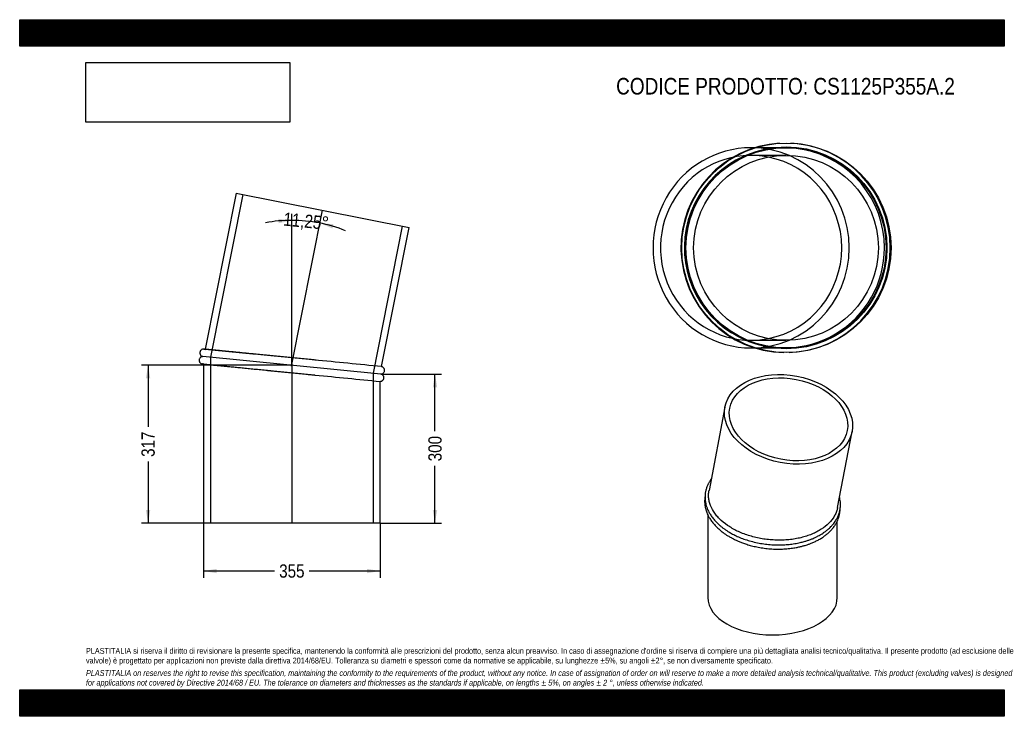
# Model space of a CAD drawing. Header units: millimetres. Extents: x 0 to 1980, y 0 to 1400.
import ezdxf
from ezdxf.enums import TextEntityAlignment as Align
from ezdxf.lldxf.tags import DXFTag

# ---------------------------------------------------------------- set-up
doc = ezdxf.new("R2010")
doc.units = ezdxf.units.MM
doc.header["$LTSCALE"] = 6.666667
doc.layers.add('Default', color=7, linetype='Continuous')
doc.layers.add('TUBO_X_GOMITO_11', color=7, linetype='Continuous')
doc.styles.add('SEACAD_Arial_Narrow', font='ARIALN.TTF')
tags = doc.linetypes.add('CENTER2', pattern=[28.575, 19.05, -3.175, 3.175, -3.175]).pattern_tags.tags
tags[10:11] = [DXFTag(74, 4), DXFTag(75, 0), DXFTag(340, '0'), DXFTag(46, 0.0), DXFTag(50, 0.0), DXFTag(44, 0.0), DXFTag(45, 0.0)]
tags[8:9] = [DXFTag(74, 4), DXFTag(75, 0), DXFTag(340, '0'), DXFTag(46, 0.0), DXFTag(50, 0.0), DXFTag(44, 0.0), DXFTag(45, 0.0)]
tags[6:7] = [DXFTag(74, 4), DXFTag(75, 0), DXFTag(340, '0'), DXFTag(46, 0.0), DXFTag(50, 0.0), DXFTag(44, 0.0), DXFTag(45, 0.0)]
tags[4:5] = [DXFTag(74, 4), DXFTag(75, 0), DXFTag(340, '0'), DXFTag(46, 0.0), DXFTag(50, 0.0), DXFTag(44, 0.0), DXFTag(45, 0.0)]
tags = doc.linetypes.add('HIDDEN2', pattern=[4.7625, 3.175, -1.5875]).pattern_tags.tags
tags[6:7] = [DXFTag(74, 4), DXFTag(75, 0), DXFTag(340, '0'), DXFTag(46, 0.0), DXFTag(50, 0.0), DXFTag(44, 0.0), DXFTag(45, 0.0)]
tags[4:5] = [DXFTag(74, 4), DXFTag(75, 0), DXFTag(340, '0'), DXFTag(46, 0.0), DXFTag(50, 0.0), DXFTag(44, 0.0), DXFTag(45, 0.0)]
doc.dimstyles.new('Plastitalia', dxfattribs={"dimtxt": 26.666667, "dimasz": 26.666667, "dimexe": 13.333333, "dimexo": 0, "dimgap": 6.666667, "dimtad": 0, "dimdec": 0, "dimtxsty": 'SEACAD_Arial_Narrow', "dimblk1": '_SE_FILLED', "dimblk2": '_SE_FILLED', "dimsah": 1, "dimcen": 13.333333, "dimadec": 0, "dimazin": 0, "dimtfac": 0.8, "dimtdec": 1, "dimtmove": 0, "dimatfit": 3, "dimfxl": 1, "dimtolj": 1, "dimarcsym": 0})
picture_1 = doc.add_image_def('image1.jpg', size_in_pixel=(4302, 1260))

# ---------------------------------------------------------------- blocks, each defined once
blk = doc.blocks.new('SEANNOT_GROUP')
at = {"layer": 'Default', "color": 7, "linetype": 'CENTER2'}
blk.add_line((547.3, 707.4), (547.3, 388.1), dxfattribs=at)
blk = doc.blocks.new('SEANNOT_GROUP1')
at = {"layer": 'Default', "color": 7, "linetype": 'CENTER2'}
blk.add_line((546.9, 703.6), (609.2, 1016.9), dxfattribs=at)
blk = doc.blocks.new('SE')
at = {"layer": 'TUBO_X_GOMITO_11', "color": 7, "linetype": 'Continuous'}
for p, q in [((435.1, 1051.5), (372.7, 737.8)), ((435.1, 1051.5), (783.3, 982.3)), ((727.7, 702.8), (783.3, 982.3)), ((726.2, 687.9), (368.3, 723.2)), ((726.2, 687.9), (368.3, 723.2)), ((369.8, 708), (369.8, 388.1)), ((724.8, 388.1), (724.8, 673.1)), ((724.8, 388.1), (369.8, 388.1))]:
    blk.add_line(p, q, dxfattribs=at)
at = {"layer": 'TUBO_X_GOMITO_11', "color": 7, "linetype": 'HIDDEN2'}
for p, q in [((448.5, 1048.9), (383.4, 721.7)), ((711.2, 689.4), (770, 984.9)), ((372.7, 737.8), (372.6, 737.5)), ((383.4, 721.7), (383.4, 388.1)), ((369.8, 708.3), (369.8, 708)), ((711.2, 388.1), (711.2, 689.4))]:
    blk.add_line(p, q, dxfattribs=at)
for centre, start, end in [((-10189.8, -109230.9), 84.399173, 84.513578), ((11464, 110624.2), 264.236422, 264.353497)]:
    blk.add_arc(centre, 110474.4, start, end, dxfattribs=at)
at = {"layer": 'TUBO_X_GOMITO_11', "color": 7, "linetype": 'Continuous'}
for centre, start, end in [((-10189.8, -109230.9), 84.328557, 84.399173), ((11464, 110624.2), 264.353497, 264.421443)]:
    blk.add_arc(centre, 110474.4, start, end, dxfattribs=at)
for points, knots in [([(370.4, 738), (369.9, 738), (368.9, 738), (367.3, 737.7), (365.9, 737), (364.4, 735.9), (363.3, 734.4), (362.5, 732.5), (362.2, 730.8), (362.4, 729), (362.9, 727.4), (363.8, 725.8), (365.1, 724.5), (366.7, 723.6), (367.7, 723.3), (368.3, 723.2)], [0, 0, 0, 0, 0.067377, 0.137549, 0.207341, 0.27317, 0.379965, 0.448259, 0.545485, 0.611252, 0.685908, 0.766111, 0.84774, 0.926748, 1, 1, 1, 1]), ([(592.3, 716.1), (589.9, 716.4), (583.6, 717), (571.8, 718.2), (557.8, 719.5), (543.6, 720.9), (529.4, 722.3), (515.4, 723.7), (501.6, 725.1), (488.3, 726.4), (475.6, 727.6), (463.7, 728.8), (454.5, 729.7), (447.5, 730.4), (442.5, 730.9), (437.4, 731.4), (432.1, 731.9), (426.3, 732.5), (420.2, 733.1), (413.7, 733.7), (407.5, 734.3), (401.8, 734.9), (396.6, 735.4), (391.5, 735.9), (386.6, 736.4), (382.2, 736.8), (378.3, 737.2), (375, 737.5), (372.5, 737.8), (370.8, 738), (370.5, 738), (370.4, 738)], [0, 0, 0, 0, 0.020436, 0.064271, 0.108104, 0.151941, 0.19578, 0.239618, 0.283452, 0.326986, 0.36923, 0.410105, 0.449611, 0.468853, 0.487753, 0.506625, 0.527817, 0.551809, 0.578599, 0.608183, 0.640562, 0.668475, 0.698175, 0.729659, 0.762927, 0.797979, 0.834814, 0.873433, 0.913836, 0.956024, 1, 1, 1, 1]), ([(368.3, 723.2), (367.8, 723.1), (366.8, 723.1), (365.3, 722.6), (363.9, 721.8), (362.5, 720.6), (361.5, 719), (360.9, 717.1), (360.7, 715.3), (361.1, 713.5), (361.7, 712), (362.8, 710.5), (364.2, 709.3), (365.8, 708.5), (366.9, 708.3), (367.5, 708.2)], [0, 0, 0, 0, 0.067041, 0.136884, 0.206362, 0.271891, 0.378057, 0.446059, 0.543661, 0.6096, 0.684469, 0.764951, 0.846929, 0.926335, 1, 1, 1, 1]), ([(367.5, 708.2), (367.6, 708.2), (367.8, 708.2), (369, 708.1), (370.9, 707.9), (373.4, 707.6), (376.5, 707.3), (380.4, 706.9), (385, 706.5), (389.8, 706), (394.7, 705.5), (399.6, 705), (404.3, 704.6), (408.9, 704.1), (413.4, 703.7), (418, 703.2), (422.8, 702.8), (427.9, 702.3), (434.9, 701.6), (444.1, 700.7), (456, 699.5), (468.5, 698.3), (481.5, 697), (494.9, 695.7), (508.7, 694.3), (522.6, 692.9), (536.8, 691.5), (550.9, 690.1), (565.1, 688.7), (579, 687.4), (589.2, 686.4), (593.9, 685.9), (594.5, 685.8)], [0, 0, 0, 0, 0.037519, 0.07344, 0.107766, 0.140497, 0.171634, 0.20831, 0.242496, 0.274191, 0.303393, 0.330102, 0.354316, 0.376034, 0.396396, 0.41688, 0.437492, 0.458232, 0.479101, 0.521214, 0.56384, 0.606904, 0.650029, 0.693157, 0.736286, 0.779415, 0.822542, 0.865672, 0.908804, 0.951936, 0.995064, 1, 1, 1, 1]), ([(726.2, 687.9), (726.8, 687.9), (727.8, 688), (729.3, 688.5), (730.6, 689.3), (732, 690.5), (733, 692), (733.7, 694), (733.8, 695.8), (733.5, 697.5), (732.8, 699.1), (731.8, 700.6), (730.4, 701.8), (728.9, 702.5), (728, 702.7), (727.7, 702.7)], [0, 0, 0, 0, 0.069004, 0.140892, 0.212405, 0.279852, 0.389126, 0.459119, 0.559579, 0.627449, 0.70451, 0.787348, 0.871726, 0.953457, 1, 1, 1, 1]), ([(724.8, 673.1), (725.1, 673.1), (725.9, 673.1), (727.2, 673.4), (728.6, 674.1), (730.1, 675.2), (731.3, 676.6), (732.1, 678.5), (732.3, 680.3), (732.2, 682.1), (731.7, 683.7), (730.7, 685.2), (729.4, 686.5), (727.9, 687.5), (726.8, 687.8), (726.2, 687.9)], [0, 0, 0, 0, 0.040054, 0.112282, 0.184118, 0.251876, 0.3618, 0.432094, 0.532169, 0.599862, 0.676706, 0.759258, 0.843279, 0.924602, 1, 1, 1, 1])]:
    blk.add_open_spline(points, degree=3, knots=knots, dxfattribs=at)
at = {"layer": 'TUBO_X_GOMITO_11', "color": 7, "linetype": 'HIDDEN2'}
for points in [[(370.4, 738), (371.2, 737.9), (372, 737.7), (372.8, 737.4)], [(596.3, 715.7), (592.5, 716.1), (589.2, 716.4), (585.8, 716.8)], [(369.9, 708.3), (369.1, 708.2), (368.3, 708.1), (367.5, 708.2)], [(581, 687.2), (584.3, 686.9), (587.5, 686.5), (591.2, 686.2)]]:
    blk.add_open_spline(points, degree=3, dxfattribs=at)
blk.add_open_spline([(495, 695.6), (499.5, 695.2), (508.7, 694.3), (518, 693.4), (522.7, 692.9)], degree=3, knots=[0.70041346, 0.70041346, 0.70041346, 0.70041346, 0.74399435, 0.78757429, 0.78757429, 0.78757429, 0.78757429], dxfattribs=at)
blk = doc.blocks.new('DMBLK25')
at = {"layer": 'Default', "linetype": 'Continuous'}
for points in [[(396.4, 287.5), (396.4, 296.4), (369.8, 292)], [(698.1, 287.5), (724.8, 292), (698.1, 296.4)]]:
    blk.add_hatch(color=7, dxfattribs=at).paths.add_polyline_path(points)
at = {"layer": 'Default', "color": 7, "linetype": 'Continuous'}
for p, q in [((369.8, 388.1), (369.8, 278.6)), ((724.8, 388.1), (724.8, 278.6)), ((512.5, 292), (369.8, 292)), ((724.8, 292), (582.1, 292))]:
    blk.add_line(p, q, dxfattribs=at)
at = {"layer": 'Default', "color": 7, "linetype": 'Continuous', "style": 'SEACAD_Arial_Narrow'}
blk.add_text('355', height=26.67, dxfattribs=at).set_placement((521.8, 305.3), align=Align.TOP_LEFT)
blk = doc.blocks.new('_SE_FILLED')
at = {"color": 0}
blk.add_line((0, 0), (-1, 0), dxfattribs=at)
blk.add_solid([(0, 0), (-1, -0.1665), (-1, 0.1665), (0, 0)], dxfattribs=at)
blk = doc.blocks.new('DMBLK26')
at = {"layer": 'Default', "linetype": 'Continuous'}
for points in [[(839.6, 661.2), (835.1, 687.9), (830.7, 661.2)], [(839.6, 414.7), (830.7, 414.7), (835.1, 388.1)]]:
    blk.add_hatch(color=7, dxfattribs=at).paths.add_polyline_path(points)
at = {"layer": 'Default', "color": 7, "linetype": 'Continuous'}
for p, q in [((726.2, 687.9), (848.4, 687.9)), ((835.1, 572.8), (835.1, 687.9)), ((835.1, 388.1), (835.1, 503.2)), ((724.8, 388.1), (848.4, 388.1))]:
    blk.add_line(p, q, dxfattribs=at)
at = {"layer": 'Default', "color": 7, "linetype": 'Continuous', "style": 'SEACAD_Arial_Narrow'}
blk.add_text('300', height=26.67, rotation=90, dxfattribs=at).set_placement((821.8, 512.5), align=Align.TOP_LEFT)
blk = doc.blocks.new('SE1')
at = {"layer": 'TUBO_X_GOMITO_11', "color": 7, "linetype": 'Continuous'}
for p, q in [((1418.2, 621.3), (1386.2, 453.9)), ((1644.7, 419.6), (1673.9, 572.3)), ((1383.8, 404.9), (1383.8, 238.8)), ((1644.1, 238.8), (1644.1, 392.3))]:
    blk.add_line(p, q, dxfattribs=at)
for major_axis in [(-127.8, 24.5), (-118.1, 22.6)]:
    blk.add_ellipse((1546.1, 596.8), major_axis=major_axis, ratio=0.678892, dxfattribs=at)
blk.add_ellipse((1514, 238.8), major_axis=(130.2, 0), ratio=0.57735, start_param=3.141593, end_param=6.283185, dxfattribs=at)
for points, knots in [([(1390.6, 477.1), (1389.9, 476.1), (1388.6, 474.2), (1387, 471.6), (1385.6, 469.3), (1384.3, 466.7), (1382.6, 463), (1380.7, 457.8), (1379.1, 451.6), (1378.3, 445.5), (1378.1, 440.1), (1378.3, 435.5), (1378.8, 431.4), (1379.6, 427.4), (1380.8, 422.8), (1382.7, 417.2), (1385.6, 410.8), (1389.5, 404.2), (1394.3, 397.6), (1399.6, 391.4), (1405, 386.2), (1410, 381.8), (1414.6, 378.2), (1419.3, 374.9), (1424.8, 371.2), (1431.9, 367.1), (1440.7, 362.6), (1450.9, 358.2), (1461.9, 354.2), (1473.9, 350.8), (1486.5, 348), (1499.4, 346), (1512.1, 344.7), (1524.3, 344.3), (1536, 344.5), (1547.3, 345.4), (1558.4, 346.9), (1568.6, 348.9), (1577.1, 351.1), (1584, 353.2), (1589.9, 355.3), (1595.1, 357.3), (1599.1, 359.1), (1602.1, 360.5), (1604.8, 361.9), (1607.8, 363.5), (1611.5, 365.6), (1615.8, 368.4), (1620.2, 371.5), (1624.4, 374.8), (1628.1, 378), (1631.7, 381.6), (1635.2, 385.4), (1638.3, 389.4), (1640.7, 392.9), (1642.4, 395.9), (1643.9, 398.5), (1645.2, 401.2), (1646.5, 404.4), (1647.8, 407.9), (1648.8, 411.4), (1649.5, 414.6), (1650, 417.7), (1650.4, 421.3), (1650.6, 425.9), (1650.4, 431.1), (1649.7, 436.1), (1649, 439.1), (1648.7, 440.4)], [0.1201637, 0.1201637, 0.1201637, 0.1201637, 0.1262209, 0.1313567, 0.1354188, 0.1399629, 0.1459782, 0.1566573, 0.168444, 0.1797586, 0.1887573, 0.1968526, 0.2041777, 0.2103601, 0.2180081, 0.2283123, 0.240351, 0.2527603, 0.2655387, 0.2783874, 0.2894609, 0.2985936, 0.3064453, 0.3139528, 0.3222475, 0.3333477, 0.3461979, 0.3605224, 0.3748428, 0.3895087, 0.4054491, 0.4207196, 0.4357657, 0.4504968, 0.4637234, 0.4772636, 0.4911, 0.5046711, 0.5158465, 0.5243539, 0.5326112, 0.5404396, 0.5465675, 0.5507564, 0.5540614, 0.5588039, 0.5651321, 0.5723029, 0.580741, 0.5889443, 0.5964754, 0.6033439, 0.6126688, 0.6211122, 0.628068, 0.6337815, 0.6384884, 0.6431978, 0.6491259, 0.6563876, 0.6627669, 0.6681099, 0.6732688, 0.679572, 0.6871488, 0.6976999, 0.7069107, 0.7134725, 0.7134725, 0.7134725, 0.7134725]), ([(1378.1, 441.4), (1377.8, 439.3), (1377.3, 434.6), (1377.4, 427.7), (1378.2, 422.2), (1379, 418.5), (1379.6, 416.1), (1380.5, 413), (1381.8, 409.2), (1384, 404.3), (1387, 398.7), (1391.3, 392), (1394.7, 387.9), (1396.9, 385.4)], [0.8980509, 0.8980509, 0.8980509, 0.8980509, 0.9093401, 0.9226112, 0.9346173, 0.9382755, 0.9421926, 0.947391, 0.9543456, 0.963219, 0.9737887, 0.9860508, 1, 1, 1, 1]), ([(1423.4, 383.7), (1417.4, 387.9), (1412, 392.4), (1404.9, 399.5), (1402.7, 401.9), (1398.7, 406.9), (1396.9, 409.4), (1392, 417.1), (1389.6, 422.3), (1387, 430.4), (1386.4, 433.2), (1385.5, 438.6), (1385.3, 441.3), (1385.3, 446.7), (1385.5, 449.4), (1386, 452.7), (1386.1, 453.3), (1386.2, 453.9)], [0, 0, 0, 0, 0.03125, 0.03125, 0.046875, 0.046875, 0.0625, 0.0625, 0.09375, 0.09375, 0.109375, 0.109375, 0.125, 0.125, 0.140625, 0.140625, 0.1442522, 0.1442522, 0.1442522, 0.1442522]), ([(1396.9, 385.4), (1399, 383.1), (1402.3, 379.5), (1408.5, 374), (1414, 369.7), (1419.1, 366), (1423.6, 363.1), (1427.3, 360.9), (1430.3, 359.2), (1432.9, 357.8), (1435.8, 356.3), (1439.7, 354.3), (1445.1, 351.9), (1452, 349.1), (1460.1, 346.2), (1469.4, 343.4), (1479.8, 340.8), (1491.2, 338.6), (1503.4, 337), (1515.7, 336), (1527.9, 335.8), (1539.8, 336.3), (1551, 337.5), (1560.6, 339), (1567.4, 340.4), (1571.9, 341.5), (1574.9, 342.3), (1578, 343.1), (1581.8, 344.3), (1586.5, 345.8), (1592.2, 348), (1598.7, 350.7), (1605.6, 354.2), (1612.4, 358.1), (1618.5, 362.3), (1624.1, 366.6), (1629.3, 371.4), (1634.4, 376.8), (1638.9, 382.7), (1642.4, 388.6), (1645.1, 394.1), (1647.1, 399.5), (1648.7, 405.3), (1649.5, 411), (1649.8, 414.7), (1649.8, 416.2)], [0, 0, 0, 0, 0.0126909, 0.0240111, 0.033964, 0.0425526, 0.049605, 0.0552561, 0.0595634, 0.0631849, 0.0669783, 0.0720523, 0.0800365, 0.0892849, 0.0998994, 0.1118566, 0.1244428, 0.1383897, 0.1530056, 0.1675586, 0.1820512, 0.1960717, 0.2101388, 0.2227044, 0.2316219, 0.2361274, 0.2400272, 0.2436473, 0.2484902, 0.2550701, 0.2630554, 0.2725403, 0.2834086, 0.2951663, 0.3058894, 0.315718, 0.3270999, 0.3386985, 0.3511846, 0.3631081, 0.3731066, 0.3824954, 0.3930523, 0.4046392, 0.4127277, 0.4127277, 0.4127277, 0.4127277]), ([(1644.7, 419.7), (1644.3, 417.6), (1643.8, 415.6), (1642.4, 411), (1641.3, 408.4), (1638.8, 403.3), (1637.4, 400.9), (1632.5, 393.6), (1628.4, 389), (1619, 380.6), (1613.6, 376.7), (1604.5, 371.5), (1601.3, 369.8), (1594.7, 366.8), (1591.3, 365.3), (1584.1, 362.7), (1580.5, 361.6), (1572.9, 359.4), (1569.1, 358.5), (1561.2, 356.9), (1557.2, 356.2), (1549.1, 355.1), (1544.9, 354.7), (1536.5, 354.1), (1532.3, 354), (1523.8, 353.9), (1519.5, 354.1), (1511, 354.6), (1506.7, 354.9), (1498.2, 356), (1494, 356.6), (1481.5, 358.9), (1473.3, 361), (1461.5, 364.8), (1457.6, 366.1), (1450.1, 369.1), (1446.5, 370.7), (1436, 375.8), (1429.5, 379.5), (1423.4, 383.7)], [0.6442386, 0.6442386, 0.6442386, 0.6442386, 0.65625, 0.65625, 0.671875, 0.671875, 0.6875, 0.6875, 0.71875, 0.71875, 0.75, 0.75, 0.765625, 0.765625, 0.78125, 0.78125, 0.796875, 0.796875, 0.8125, 0.8125, 0.828125, 0.828125, 0.84375, 0.84375, 0.859375, 0.859375, 0.875, 0.875, 0.890625, 0.890625, 0.90625, 0.90625, 0.9375, 0.9375, 0.953125, 0.953125, 0.96875, 0.96875, 1, 1, 1, 1])]:
    blk.add_open_spline(points, degree=3, knots=knots, dxfattribs=at)
blk = doc.blocks.new('DMBLK27')
at = {"layer": 'Default', "linetype": 'Continuous'}
for points in [[(520.8, 991), (547.3, 996.7), (520.4, 999.9)], [(631, 989), (604.1, 991.1), (628.9, 980.4)]]:
    blk.add_hatch(color=7, dxfattribs=at).paths.add_polyline_path(points)
at = {"layer": 'Default', "color": 7, "linetype": 'Continuous'}
blk.add_line((547.3, 707.4), (547.3, 1010), dxfattribs=at)
for start, end in [(90, 100.4952), (68.2548, 90)]:
    blk.add_arc((547.3, 705.5), 291.2, start, end, dxfattribs=at)
at = {"layer": 'Default', "color": 7, "linetype": 'Continuous', "style": 'SEACAD_Arial_Narrow'}
blk.add_text('11,25°', height=26.67, rotation=354.375, dxfattribs=at).set_placement((531.9, 1013), align=Align.TOP_LEFT)
blk = doc.blocks.new('SE2')
at = {"layer": 'TUBO_X_GOMITO_11', "color": 7, "linetype": 'Continuous'}
for p, q in [((1478.3, 1142.7), (1470.9, 1142.7)), ((1470.9, 740.3), (1478.5, 740.3))]:
    blk.add_line(p, q, dxfattribs=at)
at = {"layer": 'TUBO_X_GOMITO_11', "color": 7, "linetype": 'HIDDEN2'}
for p, q in [((1537.8, 1142.7), (1478.3, 1142.7)), ((1541.1, 1127.3), (1470.9, 1127.3)), ((1470.9, 755.8), (1541.1, 755.8)), ((1478.5, 740.3), (1537.8, 740.3))]:
    blk.add_line(p, q, dxfattribs=at)
at = {"layer": 'TUBO_X_GOMITO_11', "color": 7, "linetype": 'Continuous'}
for centre, radius in [((1541.9, 941.5), 210.5), ((1541.1, 941.5), 201.2), ((1541.1, 941.5), 185.8)]:
    blk.add_circle(centre, radius, dxfattribs=at)
at = {"layer": 'TUBO_X_GOMITO_11', "color": 7, "linetype": 'HIDDEN2'}
blk.add_circle((1541.1, 941.5), 202.8, dxfattribs=at)
blk.add_circle((1541.1, 941.5), 202.8, dxfattribs=at)
at = {"layer": 'TUBO_X_GOMITO_11', "color": 7, "linetype": 'Continuous'}
blk.add_arc((1540.2, 941.5), 210.5, 93.4027, 269.0128, dxfattribs=at)
at = {"layer": 'TUBO_X_GOMITO_11', "color": 7, "linetype": 'HIDDEN2'}
for centre, radius, start, end in [((1540.2, 941.5), 210.5, 0, 87.1121), ((1537.8, 941.5), 201.2, 0, 238.091), ((1537.8, 941.5), 201.2, 241.6179, 360), ((1540.2, 941.5), 210.5, 271.8646, 0)]:
    blk.add_arc(centre, radius, start, end, dxfattribs=at)
at = {"layer": 'TUBO_X_GOMITO_11', "color": 7, "linetype": 'Continuous'}
for major_axis, start_param, end_param in [((0, 201.2), 0, 3.141593), ((0, -185.8), 0.191959, 2.949633)]:
    blk.add_ellipse((1470.9, 941.5), major_axis=major_axis, ratio=0.980785, start_param=start_param, end_param=end_param, dxfattribs=at)
at = {"layer": 'TUBO_X_GOMITO_11', "color": 7, "linetype": 'HIDDEN2'}
for major_axis, start_param, end_param in [((0, -185.8), 2.949633, 6.283185), ((0, 201.2), 3.141593, 6.283185), ((0, -185.8), 0, 0.191959)]:
    blk.add_ellipse((1470.9, 941.5), major_axis=major_axis, ratio=0.980785, start_param=start_param, end_param=end_param, dxfattribs=at)
blk = doc.blocks.new('DMBLK28')
at = {"layer": 'Default', "linetype": 'Continuous'}
for points in [[(253.7, 678.9), (262.6, 678.9), (258.2, 705.5)], [(253.7, 414.7), (258.2, 388.1), (262.6, 414.7)]]:
    blk.add_hatch(color=7, dxfattribs=at).paths.add_polyline_path(points)
at = {"layer": 'Default', "color": 7, "linetype": 'Continuous'}
for p, q in [((547.3, 705.5), (244.8, 705.5)), ((258.2, 705.5), (258.2, 581.6)), ((258.2, 512), (258.2, 388.1)), ((547.3, 388.1), (244.8, 388.1))]:
    blk.add_line(p, q, dxfattribs=at)
at = {"layer": 'Default', "color": 7, "linetype": 'Continuous', "style": 'SEACAD_Arial_Narrow'}
blk.add_text('317', height=26.67, rotation=90, dxfattribs=at).set_placement((244.8, 521.3), align=Align.TOP_LEFT)

msp = doc.modelspace()

# ---------------------------------------------------------------- hatches: boundary and pattern name
at = {"layer": 'Default', "linetype": 'Continuous'}
h = msp.add_hatch(dxfattribs=at)
h.set_pattern_fill('LINE', scale=0.629921, angle=45, style=0)
h.paths.add_polyline_path([(1980, 1346.7), (1980, 1400), (0, 1400), (0, 1346.7)])
for points in [[(1980, 1346.7), (1980, 1400), (0, 1400), (0, 1346.7)], [(1980, 0), (1980, 53.3), (0, 53.3), (0, 0)]]:
    msp.add_hatch(color=7, dxfattribs=at).paths.add_polyline_path(points)
h = msp.add_hatch(dxfattribs=at)
h.set_pattern_fill('LINE', scale=0.629921, angle=45, style=0)
h.paths.add_polyline_path([(1980, 0), (1980, 53.3), (0, 53.3), (0, 0)])

# ---------------------------------------------------------------- linework, layer by layer
at = {"layer": 'Default', "color": 7, "linetype": 'Continuous'}
for p, q in [((0, 1400), (1980, 1400)), ((0, 1346.7), (0, 1400)), ((1980, 1400), (1980, 1346.7)), ((1980, 1346.7), (0, 1346.7)), ((0, 53.3), (1980, 53.3)), ((0, 0), (0, 53.3)), ((1980, 53.3), (1980, 0)), ((1980, 0), (0, 0))]:
    msp.add_line(p, q, dxfattribs=at)

# ---------------------------------------------------------------- block references
at = {"layer": 'Default'}
for name in ['SE2', 'SE', 'SEANNOT_GROUP1', 'SEANNOT_GROUP', 'SE1']:
    msp.add_blockref(name, (0, 0), dxfattribs=at)

# ---------------------------------------------------------------- texts
at = {"layer": 'Default', "attachment_point": 1}
for s, insert, char_height, width in [('{\\fArial Narrow|b0||i0||c0|p34;\\C7;\\H33.33333333;\\W1.;CODICE PRODOTTO: CS1125P355A.2}', (1199.4, 1283), 33.333, 683.28), ("{\\fArial Narrow|b0||i0||c0|p34;\\C7;\\H11.66666667;\\W1.;PLASTITALIA si riserva il diritto di revisionare la presente specifica, mantenendo la conformità alle prescrizioni del prodotto, senza alcun preavviso. In caso di assegnazione d'ordine si riserva di compiere una più dettagliata analisi tecnico/qualitativa. Il presente prodotto (ad esclusione delle \\P}{\\fArial Narrow|b0||i0||c0|p34;\\C7;\\H11.66666667;\\W1.;valvole) è progettato per applicazioni non previste dalla direttiva 2014/68/EU. Tolleranza su diametri e spessori come da normative se applicabile, su lunghezze ±5%, su angoli ±2°, se non diversamente specificato.\\P}{\\fArial Narrow|b0||i0||c0|p34;\\C7;\\H3.333333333;\\W1.;   \\P}{\\fArial Narrow|b0||i1||c0|p34;\\C7;\\H11.66666667;\\W1.;PLASTITALIA on reserves the right to revise this specification, maintaining the conformity to the requirements of the product, without any notice. In case of assignation of order on will reserve to make a more detailed analysis technical/qualitative. This product (excluding valves) is designed \\P}{\\fArial Narrow|b0||i1||c0|p34;\\C7;\\H11.66666667;\\W1.;for applications not covered by Directive 2014/68 / EU. The tolerance on diameters and thicknesses as the standards if applicable, on lengths ± 5%, on angles ± 2 °, unless otherwise indicated.\\P}", (133.3, 137.3), 11.6667, 1713.333)]:
    msp.add_mtext(s, dxfattribs=dict(at, insert=insert, char_height=char_height, width=width))

# ---------------------------------------------------------------- dimensions: what is measured, and where the dimension line sits
at = {"layer": 'Default', "color": 7, "linetype": 'Continuous'}
dim = msp.add_angular_dim_2l(base=(575.8097, 995.2894), line1=((547.2711, 705.5326), (547.2711, 707.3898)), line2=((547.2711, 705.5326), (609.1966, 1016.8528)), text='\\A1;<>', dimstyle='Plastitalia', override={"dimadec": 2}, dxfattribs=at)
dim.commit()
dim.dimension.update_dxf_attribs({"geometry": 'DMBLK27', "text_midpoint": (575.8097, 995.2894), "dimtype": 162})
for base, p1, p2, angle, picture, middle in [((258.2, 705.5), (547.3, 705.5), (547.3, 388.1), 270, 'DMBLK28', (258.2, 546.8)), ((835.1, 388.1), (724.8, 388.1), (726.2, 687.9), 89.7204, 'DMBLK26', (835.1, 538))]:
    dim = msp.add_linear_dim(base=base, p1=p1, p2=p2, angle=angle, text='\\A1;<>', dimstyle='Plastitalia', dxfattribs=at)
    dim.commit()
    dim.dimension.update_dxf_attribs({"geometry": picture, "text_midpoint": middle, "dimtype": 161})
dim = msp.add_linear_dim(base=(369.8, 292), p1=(724.8, 388.1), p2=(369.8, 388.1), text='\\A1;<>', dimstyle='Plastitalia', dxfattribs=at)
dim.commit()
dim.dimension.update_dxf_attribs({"geometry": 'DMBLK25', "text_midpoint": (547.3, 292), "dimtype": 160})

# ---------------------------------------------------------------- pictures from other files: only their frames are drawn
image = msp.add_image(picture_1, insert=(133.3, 1194), size_in_units=(409.7, 120))
image.dxf.flags = 7

doc.saveas('drawing.dxf')
